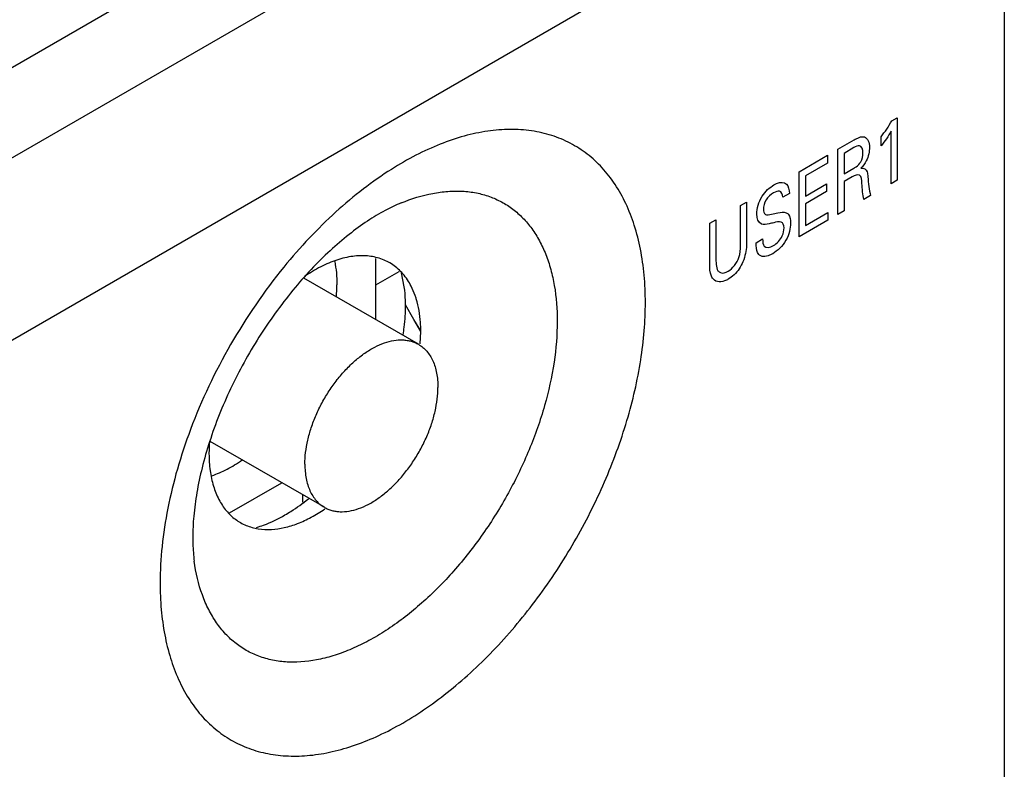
# Model space of a CAD drawing. Header units: inches. Extents: x 0 to 34, y 0 to 22.
# Tile 45 of 145: x 4.656 to 5.119, y 16.155 to 16.508. Entities that reach past the tile are written whole.
import ezdxf

# ---------------------------------------------------------------- set-up
doc = ezdxf.new("R2010")
doc.units = ezdxf.units.IN
doc.header["$LTSCALE"] = 1.87
doc.header["$MEASUREMENT"] = 0
doc.layers.get('0').update_dxf_attribs({"linetype": 'CONTINUOUS'})
for name, color, linetype in [('02___PRT_ALL_AXES', 7, 'CONTINUOUS'), ('ARTWORK', 7, 'CONTINUOUS'), ('DEPRESSIONS', 7, 'CONTINUOUS')]:
    doc.layers.add(name, color=color, linetype=linetype)

msp = doc.modelspace()

# ---------------------------------------------------------------- linework, layer by layer
at = {"color": 7, "linetype": 'CONTINUOUS'}
for p, q in [((3.57072, 15.86114), (5.07156, 16.72771)), ((4.82323, 16.36664), (4.82323, 16.39537)), ((4.82323, 16.38302), (4.83424, 16.38937)), ((4.84328, 16.35506), (4.78931, 16.38623)), ((4.79899, 16.27835), (4.74529, 16.30935)), ((4.7543, 16.2757), (4.77894, 16.28993)), ((4.78875, 16.28426), (4.78875, 16.2808))]:
    msp.add_line(p, q, dxfattribs=at)
at = {"color": 3, "linetype": 'CONTINUOUS'}
for p, q in [((3.46413, 15.75705), (5.08198, 16.69117)), ((3.50125, 15.69275), (5.1191, 16.62687))]:
    msp.add_line(p, q, dxfattribs=at)
at = {"color": 7, "linetype": 'CONTINUOUS'}
msp.add_arc((4.73369, 16.38308), 0.0712, 355.5221, 359.9201, dxfattribs=at)
for points, knots in [([(4.80384, 16.3941), (4.8042, 16.39233), (4.80473, 16.38863), (4.80489, 16.3849), (4.80489, 16.38298)], [0, 0, 0, 0, 0.486009, 1, 1, 1, 1]), ([(4.78982, 16.29862), (4.78982, 16.30046), (4.79007, 16.30425), (4.79109, 16.31001), (4.79276, 16.31592), (4.79503, 16.32183), (4.79786, 16.32764), (4.80118, 16.33322), (4.80493, 16.33844), (4.80903, 16.3432), (4.81338, 16.3474), (4.81791, 16.35094), (4.8225, 16.35375), (4.82708, 16.35577), (4.83154, 16.35696), (4.83516, 16.35723), (4.83788, 16.35697), (4.83979, 16.35656), (4.8416, 16.35594), (4.84274, 16.35537), (4.84328, 16.35506)], [0, 0, 0, 0, 0.062375, 0.128724, 0.198311, 0.270289, 0.343666, 0.417398, 0.490424, 0.561711, 0.630309, 0.695398, 0.756346, 0.812784, 0.864684, 0.912459, 0.935103, 0.957109, 0.978668, 1, 1, 1, 1]), ([(4.84328, 16.35506), (4.84401, 16.35464), (4.84541, 16.35367), (4.84725, 16.35185), (4.84884, 16.3497), (4.85015, 16.34723), (4.85118, 16.34447), (4.85192, 16.34145), (4.85236, 16.33819), (4.85246, 16.33594), (4.85246, 16.33479)], [0, 0, 0, 0, 0.108012, 0.218061, 0.332003, 0.45136, 0.577265, 0.710494, 0.851458, 1, 1, 1, 1]), ([(4.79899, 16.27835), (4.79953, 16.27803), (4.80067, 16.27747), (4.80248, 16.27684), (4.80439, 16.27644), (4.80711, 16.27618), (4.81073, 16.27645), (4.81519, 16.27763), (4.81977, 16.27966), (4.82437, 16.28247), (4.82889, 16.28601), (4.83325, 16.29021), (4.83734, 16.29496), (4.84109, 16.30019), (4.84442, 16.30576), (4.84725, 16.31157), (4.84952, 16.31749), (4.85118, 16.3234), (4.85221, 16.32916), (4.85246, 16.33295), (4.85246, 16.33479)], [0, 0, 0, 0, 0.021332, 0.042891, 0.064897, 0.087541, 0.135316, 0.187216, 0.243654, 0.304602, 0.369691, 0.438289, 0.509576, 0.582602, 0.656334, 0.729711, 0.801689, 0.871276, 0.937625, 1, 1, 1, 1]), ([(4.74603, 16.29319), (4.74847, 16.29404), (4.75211, 16.29565), (4.75681, 16.29829), (4.75916, 16.29981), (4.76033, 16.30062)], [0, 0, 0, 0, 0.480841, 0.735804, 1, 1, 1, 1]), ([(4.78982, 16.29862), (4.78982, 16.29747), (4.78991, 16.29522), (4.79035, 16.29196), (4.79109, 16.28894), (4.79212, 16.28618), (4.79344, 16.28371), (4.79502, 16.28156), (4.79687, 16.27974), (4.79826, 16.27877), (4.79899, 16.27835)], [0, 0, 0, 0, 0.148542, 0.289506, 0.422735, 0.54864, 0.667997, 0.781939, 0.891988, 1, 1, 1, 1])]:
    msp.add_open_spline(points, degree=3, knots=knots, dxfattribs=at)
at = {"layer": '02___PRT_ALL_AXES', "color": 3, "linetype": 'CONTINUOUS'}
msp.add_line((5.1191, 16.62687), (5.1191, 15.1347), dxfattribs=at)
at = {"layer": 'ARTWORK', "color": 40, "linetype": 'CONTINUOUS'}
for p, q in [((5.06608, 16.46021), (5.06871, 16.46172)), ((5.06871, 16.46172), (5.06871, 16.43227)), ((5.06114, 16.44846), (5.06114, 16.45271)), ((5.06588, 16.43063), (5.06588, 16.45545)), ((5.04078, 16.44687), (5.04838, 16.45126)), ((5.04829, 16.44763), (5.04363, 16.44494)), ((5.02248, 16.43631), (5.03582, 16.44401)), ((5.03582, 16.44401), (5.03582, 16.44039)), ((5.04078, 16.41614), (5.04078, 16.44687)), ((5.04363, 16.44494), (5.04363, 16.43528)), ((5.03582, 16.44039), (5.02543, 16.43439)), ((5.04363, 16.43528), (5.04829, 16.43797)), ((5.02248, 16.40557), (5.02248, 16.43631)), ((5.02543, 16.43439), (5.02543, 16.42481)), ((5.0474, 16.43384), (5.0437, 16.4317)), ((5.02543, 16.42481), (5.03532, 16.43052)), ((5.03532, 16.43052), (5.03532, 16.42695)), ((5.0437, 16.4317), (5.0437, 16.41783)), ((5.06871, 16.43227), (5.06588, 16.43063)), ((5.0179, 16.426), (5.01485, 16.42424)), ((5.03532, 16.42695), (5.02543, 16.42124)), ((5.05618, 16.42503), (5.05303, 16.42321)), ((4.9949, 16.42039), (4.99776, 16.42203)), ((4.9949, 16.40153), (4.9949, 16.42039)), ((4.99776, 16.42203), (4.99776, 16.40309)), ((5.02543, 16.42124), (5.02543, 16.41102)), ((5.02543, 16.41102), (5.03606, 16.41716)), ((5.03606, 16.41716), (5.03606, 16.41342)), ((5.0437, 16.41783), (5.04078, 16.41614)), ((4.98041, 16.41202), (4.98336, 16.41372)), ((4.98041, 16.39329), (4.98041, 16.41202)), ((4.98336, 16.41372), (4.98336, 16.39469)), ((5.03606, 16.41342), (5.02248, 16.40557)), ((5.00225, 16.40287), (5.0053, 16.40464))]:
    msp.add_line(p, q, dxfattribs=at)
for points in [[(5.06114, 16.45271), (5.06292, 16.45508), (5.06463, 16.45758), (5.06608, 16.46021)], [(5.05327, 16.45264), (5.05481, 16.45212), (5.05563, 16.45001), (5.05563, 16.44774)], [(5.06588, 16.45545), (5.0645, 16.45298), (5.06287, 16.45063), (5.06114, 16.44846)], [(5.05563, 16.44774), (5.05563, 16.44583), (5.05515, 16.44351), (5.05412, 16.44142)], [(5.05412, 16.44142), (5.05349, 16.44014), (5.05258, 16.43891), (5.05162, 16.43798)], [(5.05486, 16.43393), (5.05512, 16.43084), (5.05542, 16.42774), (5.05618, 16.42503)], [(5.01661, 16.43049), (5.01753, 16.42956), (5.01782, 16.42777), (5.0179, 16.426)], [(5.05303, 16.42321), (5.05242, 16.42551), (5.0523, 16.4282), (5.05206, 16.43078)], [(5.00474, 16.41164), (5.0033, 16.41222), (5.00253, 16.41422), (5.00253, 16.4164)]]:
    msp.add_open_spline(points, degree=3, dxfattribs=at)
for points, knots in [([(5.04838, 16.45126), (5.04872, 16.45146), (5.05039, 16.45241), (5.05221, 16.45301), (5.05327, 16.45264)], [0, 0, 0, 0, 0.19743, 1, 1, 1, 1]), ([(5.05253, 16.4451), (5.05253, 16.44669), (5.05165, 16.44934), (5.04916, 16.44813), (5.04829, 16.44763)], [0, 0, 0, 0, 0.611823, 1, 1, 1, 1]), ([(5.05109, 16.44027), (5.05123, 16.44047), (5.05218, 16.44201), (5.05253, 16.44384), (5.05253, 16.4451)], [0, 0, 0, 0, 0.139974, 1, 1, 1, 1]), ([(5.04829, 16.43797), (5.04844, 16.43806), (5.04939, 16.43863), (5.05044, 16.43934), (5.05109, 16.44027)], [0, 0, 0, 0, 0.161284, 1, 1, 1, 1]), ([(5.05162, 16.43798), (5.05294, 16.43824), (5.05464, 16.43705), (5.05479, 16.43471), (5.05486, 16.43393)], [0, 0, 0, 0, 0.661904, 1, 1, 1, 1]), ([(5.05206, 16.43078), (5.05193, 16.43228), (5.05177, 16.43584), (5.04863, 16.43455), (5.0474, 16.43384)], [0, 0, 0, 0, 0.526566, 1, 1, 1, 1]), ([(5.00253, 16.4164), (5.00253, 16.41888), (5.00425, 16.42503), (5.00868, 16.42894), (5.01063, 16.43006)], [0, 0, 0, 0, 0.524069, 1, 1, 1, 1]), ([(5.01063, 16.43006), (5.01106, 16.43031), (5.01325, 16.43144), (5.01556, 16.43154), (5.01661, 16.43049)], [0, 0, 0, 0, 0.195514, 1, 1, 1, 1]), ([(5.01037, 16.42633), (5.00915, 16.42563), (5.00654, 16.42341), (5.00565, 16.41994), (5.00565, 16.41863)], [0, 0, 0, 0, 0.518258, 1, 1, 1, 1]), ([(5.01485, 16.42424), (5.01479, 16.42559), (5.01386, 16.42793), (5.01139, 16.42692), (5.01037, 16.42633)], [0, 0, 0, 0, 0.540078, 1, 1, 1, 1]), ([(5.00565, 16.41863), (5.00565, 16.41758), (5.00635, 16.41548), (5.00847, 16.41605), (5.00949, 16.41629)], [0, 0, 0, 0, 0.46066, 1, 1, 1, 1]), ([(5.00949, 16.41629), (5.0105, 16.4165), (5.01284, 16.41699), (5.01526, 16.41743), (5.01634, 16.41701)], [0, 0, 0, 0, 0.429376, 1, 1, 1, 1]), ([(5.01634, 16.41701), (5.01681, 16.41684), (5.0181, 16.41583), (5.01847, 16.41367), (5.01847, 16.41211)], [0, 0, 0, 0, 0.305815, 1, 1, 1, 1]), ([(5.01052, 16.41225), (5.00981, 16.41209), (5.00784, 16.41166), (5.00577, 16.41123), (5.00474, 16.41164)], [0, 0, 0, 0, 0.354248, 1, 1, 1, 1]), ([(5.01847, 16.41211), (5.01847, 16.40969), (5.01706, 16.40342), (5.0123, 16.39897), (5.01007, 16.39769)], [0, 0, 0, 0, 0.485208, 1, 1, 1, 1]), ([(5.01043, 16.40151), (5.01195, 16.40239), (5.01481, 16.40527), (5.0154, 16.40872), (5.0154, 16.40987)], [0, 0, 0, 0, 0.603146, 1, 1, 1, 1]), ([(5.0154, 16.40987), (5.0154, 16.41114), (5.0143, 16.41348), (5.01174, 16.41251), (5.01052, 16.41225)], [0, 0, 0, 0, 0.461578, 1, 1, 1, 1]), ([(4.98915, 16.38948), (4.99112, 16.39062), (4.99491, 16.39548), (4.9949, 16.39977), (4.9949, 16.40153)], [0, 0, 0, 0, 0.563798, 1, 1, 1, 1]), ([(4.99776, 16.40309), (4.99776, 16.40257), (4.99773, 16.39975), (4.9971, 16.39647), (4.99602, 16.39391)], [0, 0, 0, 0, 0.182851, 1, 1, 1, 1]), ([(5.00348, 16.39737), (5.0027, 16.39837), (5.00226, 16.40033), (5.00225, 16.40245), (5.00225, 16.40287)], [0, 0, 0, 0, 0.799759, 1, 1, 1, 1]), ([(5.0053, 16.40464), (5.00534, 16.40335), (5.00557, 16.39997), (5.00883, 16.40059), (5.01043, 16.40151)], [0, 0, 0, 0, 0.416031, 1, 1, 1, 1]), ([(5.01007, 16.39769), (5.00958, 16.3974), (5.00715, 16.39614), (5.00452, 16.39604), (5.00348, 16.39737)], [0, 0, 0, 0, 0.200573, 1, 1, 1, 1]), ([(4.98164, 16.38625), (4.98147, 16.38652), (4.98048, 16.38834), (4.98041, 16.39106), (4.98041, 16.39329)], [0, 0, 0, 0, 0.158838, 1, 1, 1, 1]), ([(4.98336, 16.39469), (4.98336, 16.39398), (4.98341, 16.39213), (4.98379, 16.39043), (4.9843, 16.3897)], [0, 0, 0, 0, 0.374352, 1, 1, 1, 1]), ([(4.99602, 16.39391), (4.99555, 16.39279), (4.99377, 16.38938), (4.99096, 16.38673), (4.98915, 16.38569)], [0, 0, 0, 0, 0.326228, 1, 1, 1, 1]), ([(4.9843, 16.3897), (4.9846, 16.3893), (4.9858, 16.38823), (4.98784, 16.38872), (4.98915, 16.38948)], [0, 0, 0, 0, 0.305741, 1, 1, 1, 1]), ([(4.98915, 16.38569), (4.98857, 16.38536), (4.98565, 16.38395), (4.98279, 16.38454), (4.98164, 16.38625)], [0, 0, 0, 0, 0.198232, 1, 1, 1, 1])]:
    msp.add_open_spline(points, degree=3, knots=knots, dxfattribs=at)
at = {"layer": 'DEPRESSIONS', "color": 7, "linetype": 'CONTINUOUS'}
for p, q in [((4.83662, 16.38215), (4.83537, 16.38866)), ((4.84118, 16.36679), (4.83719, 16.37371)), ((4.84439, 16.36141), (4.84118, 16.36679)), ((4.84439, 16.3611), (4.84118, 16.36671))]:
    msp.add_line(p, q, dxfattribs=at)
at = {"layer": 'DEPRESSIONS', "color": 3, "linetype": 'CONTINUOUS'}
msp.add_line((4.84415, 16.35523), (4.84439, 16.3611), dxfattribs=at)
for centre, radius, start, end in [((4.77811, 16.36095), 0.06627, 0.1302, 0.3949), ((4.81732, 16.3036), 0.07265, 175.5326, 179.8019), ((4.81147, 16.3037), 0.0668, 179.8669, 180.1302)]:
    msp.add_arc(centre, radius, start, end, dxfattribs=at)
for points, knots in [([(4.95012, 16.37469), (4.95012, 16.37901), (4.94976, 16.38745), (4.94805, 16.39964), (4.94519, 16.41093), (4.94121, 16.42119), (4.93614, 16.43032), (4.93001, 16.43821), (4.9229, 16.44478), (4.91487, 16.44994), (4.90602, 16.45363), (4.89646, 16.4558), (4.8863, 16.45645), (4.87564, 16.45558), (4.8646, 16.45321), (4.85328, 16.44937), (4.8418, 16.4441), (4.8343, 16.43978), (4.83055, 16.43741)], [0, 0, 0, 0, 0.073689, 0.143543, 0.209454, 0.271626, 0.330498, 0.386714, 0.441102, 0.494658, 0.548465, 0.603582, 0.660938, 0.721282, 0.785137, 0.852823, 0.92446, 1, 1, 1, 1]), ([(4.83055, 16.43741), (4.82601, 16.43454), (4.817, 16.42821), (4.80408, 16.41736), (4.79159, 16.40506), (4.78375, 16.3961), (4.77994, 16.39143)], [0, 0, 0, 0, 0.234608, 0.48061, 0.736392, 1, 1, 1, 1]), ([(4.83514, 16.42162), (4.83994, 16.42358), (4.84723, 16.42586), (4.85702, 16.42719), (4.86393, 16.42727), (4.87051, 16.42647), (4.87672, 16.42478), (4.88251, 16.42222), (4.88781, 16.4188), (4.89258, 16.41456), (4.89679, 16.40954), (4.9004, 16.40378), (4.90338, 16.39734), (4.90571, 16.39025), (4.908, 16.37979), (4.9086, 16.37153), (4.9086, 16.36591)], [0, 0, 0, 0, 0.136407, 0.199648, 0.25995, 0.317812, 0.37389, 0.428956, 0.48386, 0.539466, 0.596585, 0.65591, 0.718001, 0.783277, 0.852027, 1, 1, 1, 1]), ([(4.83514, 16.42162), (4.83257, 16.42057), (4.82716, 16.41797), (4.81895, 16.413), (4.81029, 16.40667), (4.80142, 16.39906), (4.79259, 16.39029), (4.78095, 16.37704), (4.76766, 16.35858), (4.75448, 16.33464), (4.74611, 16.31378), (4.74134, 16.29726), (4.73885, 16.28557), (4.73738, 16.27461), (4.73702, 16.26755), (4.73702, 16.2642)], [0, 0, 0, 0, 0.042992, 0.092732, 0.148422, 0.208998, 0.2735, 0.341047, 0.481811, 0.624732, 0.763278, 0.828873, 0.890815, 0.948152, 1, 1, 1, 1]), ([(4.83983, 16.38243), (4.83877, 16.38448), (4.83631, 16.38826), (4.8314, 16.39269), (4.82563, 16.39559), (4.81914, 16.39691), (4.81209, 16.39666), (4.80463, 16.39488), (4.79698, 16.3916), (4.79205, 16.38861), (4.78959, 16.38692)], [0, 0, 0, 0, 0.119589, 0.23079, 0.338944, 0.450241, 0.570467, 0.701884, 0.845154, 1, 1, 1, 1]), ([(4.77994, 16.39143), (4.77061, 16.38), (4.75387, 16.35554), (4.74115, 16.32878), (4.73597, 16.31498)], [0, 0, 0, 0, 0.500129, 1, 1, 1, 1]), ([(4.84227, 16.37639), (4.8421, 16.37692), (4.84142, 16.37898), (4.84056, 16.38099), (4.83983, 16.38243)], [0, 0, 0, 0, 0.256936, 1, 1, 1, 1]), ([(4.72165, 16.24277), (4.72165, 16.23857), (4.72199, 16.23036), (4.7236, 16.21848), (4.7263, 16.20745), (4.73006, 16.19739), (4.73485, 16.18838), (4.74064, 16.18052), (4.74737, 16.1739), (4.75498, 16.16859), (4.76338, 16.16466), (4.77248, 16.16214), (4.78218, 16.16106), (4.79238, 16.16141), (4.80297, 16.16319), (4.81387, 16.16637), (4.82497, 16.17091), (4.83616, 16.17677), (4.84734, 16.18389), (4.85842, 16.19221), (4.86927, 16.20164), (4.88348, 16.21574), (4.89999, 16.23556), (4.91717, 16.2618), (4.93131, 16.2898), (4.94187, 16.31851), (4.94747, 16.34257), (4.94973, 16.36123), (4.95012, 16.37027), (4.95012, 16.37469)], [0, 0, 0, 0, 0.030969, 0.060376, 0.088174, 0.114435, 0.139326, 0.16309, 0.186044, 0.208573, 0.231102, 0.254056, 0.277821, 0.302717, 0.328982, 0.35677, 0.386159, 0.417155, 0.449711, 0.483725, 0.519058, 0.555538, 0.631087, 0.708601, 0.786116, 0.861658, 0.933439, 0.967471, 1, 1, 1, 1]), ([(4.84439, 16.36141), (4.84438, 16.36274), (4.84419, 16.36779), (4.84336, 16.37283), (4.84227, 16.37639)], [0, 0, 0, 0, 0.263716, 1, 1, 1, 1]), ([(4.9086, 16.36591), (4.9086, 16.35945), (4.90747, 16.34602), (4.90296, 16.32573), (4.8957, 16.30511), (4.88595, 16.28489), (4.87404, 16.26573), (4.86037, 16.24831), (4.84542, 16.2332), (4.83203, 16.22277), (4.8211, 16.2161), (4.81308, 16.21208), (4.80514, 16.20897), (4.79503, 16.20614), (4.78499, 16.20506), (4.77549, 16.20606), (4.76893, 16.20778), (4.76284, 16.21047), (4.75729, 16.2141), (4.75232, 16.21863), (4.74799, 16.22403), (4.74432, 16.23023), (4.74026, 16.23974), (4.73848, 16.24755), (4.73774, 16.25293)], [0, 0, 0, 0, 0.066337, 0.137749, 0.212898, 0.290179, 0.367808, 0.443989, 0.517025, 0.585462, 0.61763, 0.648299, 0.677431, 0.705044, 0.755981, 0.779768, 0.80276, 0.825304, 0.847785, 0.870591, 0.894086, 0.918574, 0.944296, 1, 1, 1, 1]), ([(4.73597, 16.31498), (4.73366, 16.30885), (4.72959, 16.29662), (4.72507, 16.27821), (4.72231, 16.26029), (4.72165, 16.2485), (4.72165, 16.24277)], [0, 0, 0, 0, 0.265487, 0.522101, 0.767673, 1, 1, 1, 1]), ([(4.74467, 16.30355), (4.74467, 16.30088), (4.74499, 16.29574), (4.74652, 16.28845), (4.74907, 16.28204), (4.75256, 16.27668), (4.75694, 16.27252), (4.76209, 16.26962), (4.7679, 16.26801), (4.77198, 16.26784), (4.77406, 16.26795)], [0, 0, 0, 0, 0.152692, 0.294189, 0.42501, 0.545411, 0.657906, 0.767875, 0.880426, 1, 1, 1, 1]), ([(4.77406, 16.26795), (4.7761, 16.26806), (4.78031, 16.26867), (4.78662, 16.27064), (4.79304, 16.27362), (4.79719, 16.27617), (4.79926, 16.27759)], [0, 0, 0, 0, 0.223853, 0.465019, 0.723972, 1, 1, 1, 1]), ([(4.73702, 16.2642), (4.73702, 16.26319), (4.73708, 16.25942), (4.73737, 16.25565), (4.73774, 16.25293)], [0, 0, 0, 0, 0.270078, 1, 1, 1, 1])]:
    msp.add_open_spline(points, degree=3, knots=knots, dxfattribs=at)
at = {"layer": 'DEPRESSIONS', "color": 7, "linetype": 'CONTINUOUS'}
for points, knots in [([(4.83719, 16.37354), (4.83718, 16.37428), (4.83713, 16.37716), (4.8369, 16.38003), (4.83662, 16.38215)], [0, 0, 0, 0, 0.256284, 1, 1, 1, 1]), ([(4.83607, 16.35954), (4.83626, 16.36073), (4.8369, 16.36537), (4.8372, 16.37007), (4.83719, 16.37354)], [0, 0, 0, 0, 0.258408, 1, 1, 1, 1]), ([(4.78044, 16.27474), (4.78138, 16.27528), (4.7852, 16.27759), (4.78883, 16.28023), (4.79147, 16.28235)], [0, 0, 0, 0, 0.242039, 1, 1, 1, 1]), ([(4.76711, 16.26887), (4.76822, 16.2692), (4.77283, 16.27075), (4.77724, 16.27288), (4.78044, 16.27474)], [0, 0, 0, 0, 0.238411, 1, 1, 1, 1])]:
    msp.add_open_spline(points, degree=3, knots=knots, dxfattribs=at)

doc.saveas('drawing.dxf')
